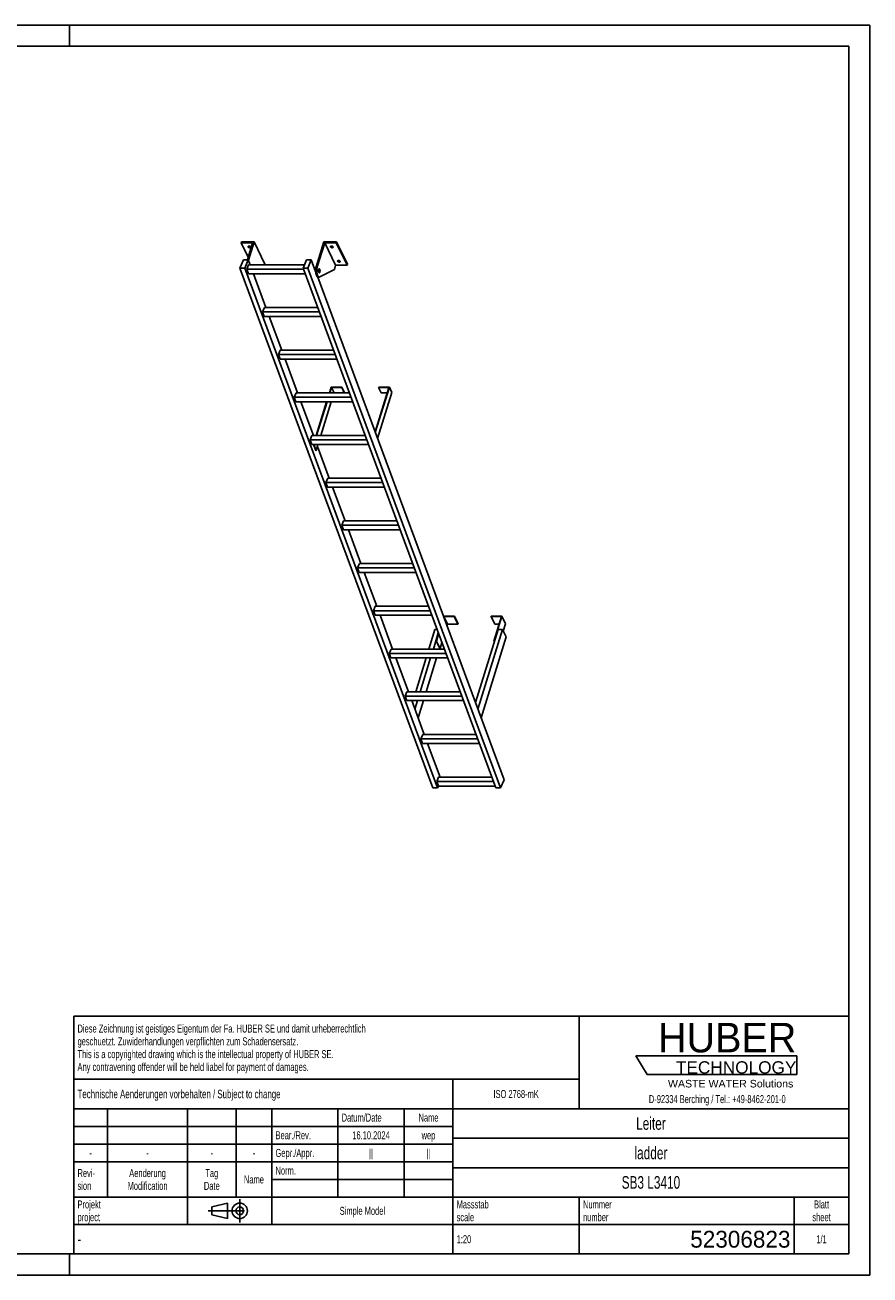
# Model space of a CAD drawing. Header units: millimetres. Extents: x 0 to 8400, y 0 to 5940.
# Tile 2 of 2: x 4388 to 8400, y 0 to 5940. Entities that reach past the tile are written whole.
import ezdxf

# ---------------------------------------------------------------- set-up
doc = ezdxf.new("R2010")
doc.units = ezdxf.units.MM
doc.header["$LTSCALE"] = 462
doc.linetypes.add('CENTER', pattern=[0.6, 0.375, -0.075, 0.075, -0.075])
doc.layers.get('0').update_dxf_attribs({"linetype": 'CONTINUOUS'})
doc.layers.add('005_AXIS', color=7, linetype='CONTINUOUS')
doc.layers.add('HUBER_Logo_BL1', color=7, linetype='CONTINUOUS')
doc.styles.get("Standard").update_dxf_attribs({"font": 'txt', "width": 0.7})
doc.styles.add('TEXTSTYLE_2', font='txt')
doc.styles.add('TEXTSTYLE_3', font='arial.ttf')
doc.styles.add('TEXTSTYLE_5', font='txt', dxfattribs={"width": 0.8})
doc.styles.add('TEXTSTYLE_6', font='txt')

# ---------------------------------------------------------------- blocks, each defined once
blk = doc.blocks.new('HUBER_LOGO_BL1', base_point=(7675, 1007.5))
at = {"layer": 'HUBER_Logo_BL1', "color": 5, "linetype": 'Continuous'}
for p, q in [((8052.9, 1042), (7287.9, 1042)), ((7287.9, 1042), (7341.9, 952)), ((8052.9, 1042), (8052.9, 952)), ((7341.9, 952), (8052.9, 952))]:
    blk.add_line(p, q, dxfattribs=at)
at = {"layer": 'HUBER_Logo_BL1', "color": 2, "linetype": 'Continuous', "attachment_point": 3, "line_spacing_factor": 0.78}
for s, insert, char_height, width, style in [('HUBER\\P\\fArial;\\H58.5;TECHNOLOGY ', (8050.7, 1198.2), 140.4, 775.343, 'TEXTSTYLE_2'), ('WASTE WATER Solutions', (8036, 927.2), 36, 594.067, 'TEXTSTYLE_3')]:
    blk.add_mtext(s, dxfattribs=dict(at, insert=insert, char_height=char_height, width=width, style=style))
at = {"layer": 'HUBER_Logo_BL1', "color": 2, "linetype": 'Continuous', "insert": (7675, 854.8), "char_height": 38, "width": 1621.786, "attachment_point": 2, "line_spacing_factor": 0.96}
blk.add_mtext('D-92334 Berching / Tel.: +49-8462-201-0', dxfattribs=at)
blk = doc.blocks.new('PROJEKTIONSMETHODE_1_BL2', base_point=(5360, 305))
at = {"color": 2, "linetype": 'CENTER'}
for p, q in [((5407.7, 360), (5407.7, 250)), ((5257.3, 305), (5462.7, 305))]:
    blk.add_line(p, q, dxfattribs=at)
at = {"color": 2, "linetype": 'Continuous'}
for p, q in [((5275.7, 323.3), (5349, 341.7)), ((5275.7, 286.7), (5275.7, 323.3)), ((5349, 268.3), (5349, 341.7)), ((5275.7, 286.7), (5349, 268.3))]:
    blk.add_line(p, q, dxfattribs=at)
for radius in [36.7, 18.3]:
    blk.add_circle((5407.7, 305), radius, dxfattribs=at)
blk = doc.blocks.new('*T12')
at = {"color": 3, "linetype": 'Continuous'}
for p, q in [((0, 0), (3680, 0)), ((0, 0), (0, -1130)), ((2400, 0), (2400, -440)), ((3680, 0), (3680, -1130)), ((0, -300), (2400, -300)), ((1800, -300), (1800, -1130)), ((0, -440), (3680, -440)), ((160, -440), (160, -860)), ((540, -440), (540, -990)), ((770, -440), (770, -860)), ((940, -440), (940, -990)), ((1254, -440), (1254, -860)), ((1568, -440), (1568, -860)), ((0, -524), (1800, -524)), ((1800, -580), (3680, -580)), ((0, -608), (1800, -608)), ((0, -692), (1800, -692)), ((1800, -720), (3680, -720)), ((940, -776), (1800, -776)), ((0, -860), (3680, -860)), ((2400, -860), (2400, -1130)), ((3420, -860), (3420, -1130)), ((0, -990), (3680, -990)), ((0, -1130), (3680, -1130))]:
    blk.add_line(p, q, dxfattribs=at)
at = {"color": 2, "linetype": 'Continuous', "line_spacing_factor": 0.96}
for s, insert, char_height, width, attachment_point in [('Diese Zeichnung ist geistiges Eigentum der Fa. HUBER SE und damit urheberrechtlich \\Pgeschuetzt. Zuwiderhandlungen verpflichten zum Schadensersatz.\\PThis is a copyrighted drawing which is the intellectual property of HUBER SE.\\PAny contravening offender will be held liabel for payment of damages.', (17.5, -39.8), 38, 4429.714, 1), ('Technische Aenderungen vorbehalten / Subject to change', (17.5, -350), 40, 3049.524, 1), ('ISO 2768-mK', (2100, -351), 38, 665.905, 2), ('Datum/Date', (1271.5, -463), 38, 584.476, 1), ('Name', (1684, -463), 38, 253.333, 2), ('Leiter', (2740, -480), 60, 480, 2), ('Bear./Rev.', (957.5, -547), 38, 544.667, 1), ('16.10.2024', (1411, -547), 38, 546.476, 2), ('wep', (1684, -547), 38, 199.048, 2), ('-', (80, -631), 38, 68.762, 2), ('-', (350, -631), 38, 68.762, 2), ('-', (655, -631), 38, 68.762, 2), ('-', (855, -631), 38, 68.762, 2), ('Gepr./Appr.', (957.5, -631), 38, 598.952, 1), ('||', (1411, -631), 38, 101.333, 2), ('||', (1684, -631), 38, 101.333, 2), ('ladder', (2740, -620), 60, 502.857, 2), ('Revi-\\Psion', (17.5, -726.6), 38, 276.857, 1), ('Aenderung\\PModification', (350, -726.6), 38, 606.19, 2), ('Tag\\PDate', (655, -726.6), 38, 235.238, 2), ('Name', (855, -757), 38, 253.333, 2), ('Norm. ', (957.5, -715), 38, 351.048, 1), ('SB3 L3410', (2740, -760), 60, 811.429, 2), ('Projekt\\Pproject', (17.5, -875.6), 38, 367.333, 1), ('Massstab\\Pscale', (1817.5, -875.6), 38, 448.762, 1), ('Nummer\\Pnumber', (2417.5, -875.6), 38, 372.762, 1), ('Blatt\\Psheet', (3550, -875.6), 38, 275.048, 2), ('Simple Model', (1370, -906), 38, 656.857, 2), ('1:20', (1817.5, -1041), 38, 204.476, 1), ('1/1', (3550, -1041), 38, 159.238, 2)]:
    blk.add_mtext(s, dxfattribs=dict(at, insert=insert, char_height=char_height, width=width, attachment_point=attachment_point))
for s, insert, char_height, width, attachment_point, style in [('-', (17.5, -1035), 50, 36.667, 1, 'TEXTSTYLE_5'), ('52306823', (3402.5, -1020), 80, 1173.333, 3, 'TEXTSTYLE_6')]:
    blk.add_mtext(s, dxfattribs=dict(at, insert=insert, char_height=char_height, width=width, attachment_point=attachment_point, style=style))

msp = doc.modelspace()

# ---------------------------------------------------------------- linework, layer by layer
at = {"color": 7, "linetype": 'Continuous'}
for p, q in [((0, 5940), (8400, 5940)), ((8400, 0), (8400, 5940)), ((5468.537, 4904.254), (5414.194, 4904.254)), ((5468.537, 4904.254), (5443.853, 4824.38)), ((5448.763, 4822.383), (5475.515, 4908.954)), ((5770.545, 4790.672), (5807.097, 4908.954)), ((5811.171, 4904.254), (5776.072, 4790.672)), ((5863.028, 4798.581), (5811.171, 4904.254)), ((5865.514, 4904.254), (5811.171, 4904.254)), ((5408.914, 4785.096), (5424.997, 4824.38)), ((5424.997, 4824.38), (5448.023, 4824.38)), ((5448.023, 4824.38), (5431.94, 4785.096)), ((5708.258, 4785.096), (5724.342, 4824.38)), ((5724.342, 4824.38), (5747.368, 4824.38)), ((5747.368, 4824.38), (5731.285, 4785.096)), ((5768.105, 4768.394), (5747.368, 4824.38)), ((6324.103, 2314.283), (5408.914, 4785.096)), ((5431.94, 4785.096), (5408.914, 4785.096)), ((6347.13, 2314.283), (5431.94, 4785.096)), ((5441.117, 4779.908), (5449.582, 4800.584)), ((5449.168, 4758.171), (5441.117, 4779.908)), ((5710.18, 4779.908), (5441.117, 4779.908)), ((5449.168, 4758.171), (5718.231, 4758.171)), ((5714.599, 4800.584), (5449.582, 4800.584)), ((5480.45, 4758.171), (5473.819, 4754.736)), ((5527.372, 4803.281), (5526.539, 4800.584)), ((6623.448, 2314.283), (5708.258, 4785.096)), ((5731.285, 4785.096), (5708.258, 4785.096)), ((6646.475, 2314.283), (5731.285, 4785.096)), ((5856.827, 4778.515), (5787.533, 4742.616)), ((5863.028, 4798.581), (5856.827, 4778.515)), ((5863.028, 4798.581), (5917.371, 4798.581)), ((6662.558, 2353.567), (5777.706, 4742.474)), ((5779.697, 4742.024), (5785.223, 4742.024)), ((5516.265, 4577.026), (5524.729, 4597.702)), ((5524.316, 4555.289), (5516.265, 4577.026)), ((5785.327, 4577.026), (5516.265, 4577.026)), ((5777.669, 4597.702), (5524.729, 4597.702)), ((5524.316, 4555.289), (5793.379, 4555.289)), ((5591.412, 4374.144), (5599.877, 4394.82)), ((5860.475, 4374.144), (5591.412, 4374.144)), ((5599.464, 4352.407), (5591.412, 4374.144)), ((5599.464, 4352.407), (5868.526, 4352.407)), ((5852.817, 4394.82), (5599.877, 4394.82)), ((5843.042, 4217.522), (5835.136, 4191.938)), ((5841.684, 4219.088), (5892.343, 4219.088)), ((5843.042, 4217.522), (5891.859, 4217.522)), ((5855.244, 4192.657), (5843.042, 4217.522)), ((5892.343, 4219.088), (5891.859, 4217.522)), ((5891.859, 4217.522), (5904.06, 4192.657)), ((5892.343, 4219.088), (5904.544, 4194.224)), ((6115.676, 4217.522), (6050.395, 4006.272)), ((6067.344, 4219.088), (6066.86, 4217.522)), ((6079.062, 4192.657), (6066.86, 4217.522)), ((6066.86, 4217.522), (6115.676, 4217.522)), ((6067.344, 4219.088), (6118.003, 4219.088)), ((5675.025, 4191.938), (5666.56, 4171.262)), ((5935.622, 4171.262), (5666.56, 4171.262)), ((5674.611, 4149.525), (5666.56, 4171.262)), ((5927.964, 4191.938), (5675.025, 4191.938)), ((5855.022, 4191.938), (5855.244, 4192.657)), ((5904.06, 4192.657), (5855.244, 4192.657)), ((5904.544, 4194.224), (5904.06, 4192.657)), ((6107.993, 4192.657), (6079.062, 4192.657)), ((5674.611, 4149.525), (5943.674, 4149.525)), ((5822.03, 4149.525), (5772.441, 3989.056)), ((5792.326, 3989.056), (5841.915, 4149.525)), ((5750.172, 3989.056), (5741.707, 3968.38)), ((6003.112, 3989.056), (5750.172, 3989.056)), ((5749.759, 3946.643), (5741.707, 3968.38)), ((6010.77, 3968.38), (5741.707, 3968.38)), ((5749.759, 3946.643), (6018.822, 3946.643)), ((5770.324, 3917.858), (5779.22, 3946.643)), ((5825.32, 3786.174), (5816.855, 3765.498)), ((5824.906, 3743.761), (5816.855, 3765.498)), ((6085.918, 3765.498), (5816.855, 3765.498)), ((5824.906, 3743.761), (6093.969, 3743.761)), ((6078.259, 3786.174), (5825.32, 3786.174)), ((5900.467, 3583.292), (5892.002, 3562.616)), ((6153.407, 3583.292), (5900.467, 3583.292)), ((5900.054, 3540.879), (5892.002, 3562.616)), ((6161.065, 3562.616), (5892.002, 3562.616)), ((5900.054, 3540.879), (6169.117, 3540.879)), ((5975.615, 3380.41), (5967.15, 3359.734)), ((5975.201, 3337.997), (5967.15, 3359.734)), ((6236.213, 3359.734), (5967.15, 3359.734)), ((5975.201, 3337.997), (6244.264, 3337.997)), ((6228.554, 3380.41), (5975.615, 3380.41)), ((6050.762, 3177.528), (6042.297, 3156.852)), ((6311.36, 3156.852), (6042.297, 3156.852)), ((6050.349, 3135.115), (6042.297, 3156.852)), ((6303.702, 3177.528), (6050.762, 3177.528)), ((6050.349, 3135.115), (6319.412, 3135.115)), ((6376.003, 3130.261), (6375.488, 3128.594)), ((6426.661, 3130.261), (6376.003, 3130.261)), ((6376.492, 3125.882), (6377.361, 3128.694)), ((6377.361, 3128.694), (6394.748, 3093.263)), ((6377.361, 3128.694), (6426.177, 3128.694)), ((6391.94, 3084.175), (6394.748, 3093.263)), ((6394.748, 3093.263), (6443.565, 3093.263)), ((6426.177, 3128.694), (6426.661, 3130.261)), ((6426.177, 3128.694), (6443.565, 3093.263)), ((6426.661, 3130.261), (6444.049, 3094.829)), ((6443.565, 3093.263), (6444.049, 3094.829)), ((6601.663, 3130.261), (6601.179, 3128.694)), ((6601.179, 3128.694), (6618.566, 3093.263)), ((6601.179, 3128.694), (6649.995, 3128.694)), ((6652.321, 3130.261), (6601.663, 3130.261)), ((6649.995, 3128.694), (6614.169, 3012.762)), ((6616.011, 3012.762), (6652.321, 3130.261)), ((6618.566, 3093.263), (6639.046, 3093.263)), ((6652.321, 3130.261), (6669.709, 3094.829)), ((6658.885, 3059.803), (6669.709, 3094.829)), ((6351.081, 3049.614), (6339.693, 3012.762)), ((6341.535, 3012.762), (6352.086, 3046.903)), ((6633.877, 3067.595), (6526.63, 2720.543)), ((6655.062, 3067.595), (6538.179, 2689.363)), ((6553.627, 2647.656), (6672.449, 3032.163)), ((6655.062, 3067.595), (6633.877, 3067.595)), ((6672.449, 3032.163), (6655.062, 3067.595)), ((6125.91, 2974.646), (6117.445, 2953.97)), ((6378.849, 2974.646), (6125.91, 2974.646)), ((6339.693, 3012.762), (6357.081, 2977.33)), ((6339.693, 3012.762), (6341.535, 3012.762)), ((6341.535, 3012.762), (6358.923, 2977.33)), ((6357.081, 2977.33), (6358.923, 2977.33)), ((6358.923, 2977.33), (6367.534, 3005.196)), ((6614.169, 3012.762), (6615.865, 3009.307)), ((6614.169, 3012.762), (6616.011, 3012.762)), ((6616.011, 3012.762), (6616.577, 3011.61)), ((6386.508, 2953.97), (6117.445, 2953.97)), ((6125.496, 2932.233), (6117.445, 2953.97)), ((6125.496, 2932.233), (6394.559, 2932.233)), ((6201.057, 2771.764), (6192.592, 2751.088)), ((6461.655, 2751.088), (6192.592, 2751.088)), ((6200.644, 2729.351), (6192.592, 2751.088)), ((6453.997, 2771.764), (6201.057, 2771.764)), ((6200.644, 2729.351), (6469.707, 2729.351)), ((6276.205, 2568.882), (6267.74, 2548.206)), ((6529.145, 2568.882), (6276.205, 2568.882)), ((6536.803, 2548.206), (6267.74, 2548.206)), ((6275.792, 2526.469), (6267.74, 2548.206)), ((6275.792, 2526.469), (6544.854, 2526.469)), ((6351.352, 2366), (6342.888, 2345.324)), ((6611.95, 2345.324), (6342.888, 2345.324)), ((6350.939, 2323.587), (6342.888, 2345.324)), ((6350.939, 2323.587), (6347.13, 2314.283)), ((6350.939, 2323.587), (6620.002, 2323.587)), ((6604.292, 2366), (6351.352, 2366)), ((6662.558, 2353.567), (6646.475, 2314.283)), ((6347.13, 2314.283), (6324.103, 2314.283)), ((6646.475, 2314.283), (6623.448, 2314.283)), ((0, 0), (8400, 0))]:
    msp.add_line(p, q, dxfattribs=at)
at = {"color": 3, "linetype": 'Continuous'}
for p, q in [((8400, 5940), (0, 5940)), ((4600, 5940), (4600, 5840)), ((8400, 5940), (8400, 0)), ((4600, 0), (4600, 100)), ((8400, 0), (0, 0))]:
    msp.add_line(p, q, dxfattribs=at)
at = {"color": 5, "linetype": 'Continuous'}
for p, q in [((8300, 5840), (100, 5840)), ((8300, 100), (8300, 5840)), ((100, 100), (8300, 100))]:
    msp.add_line(p, q, dxfattribs=at)
at = {"color": 9, "linetype": 'Continuous'}
msp.add_line((5770.545, 4790.672), (5776.072, 4790.672), dxfattribs=at)
at = {"color": 7, "linetype": 'Continuous'}
for points, knots in [([(5770.545, 4790.672), (5769.816, 4788.311), (5768.701, 4783.222), (5767.934, 4775.263), (5768.026, 4767.055), (5768.969, 4759.227), (5770.457, 4753.255), (5772.069, 4749.171), (5773.373, 4746.683), (5774.801, 4744.677), (5776.339, 4743.186), (5777.976, 4742.246), (5779.144, 4742.024), (5779.697, 4742.024)], [0, 0, 0, 0, 0.13939916, 0.29280569, 0.45031518, 0.6015399, 0.73684016, 0.79611185, 0.84888332, 0.89492093, 0.93453062, 0.96882596, 1, 1, 1, 1]), ([(5776.072, 4790.672), (5775.342, 4788.311), (5774.227, 4783.222), (5773.461, 4775.263), (5773.552, 4767.055), (5774.496, 4759.227), (5775.983, 4753.255), (5777.596, 4749.171), (5778.899, 4746.683), (5780.328, 4744.677), (5781.865, 4743.186), (5783.502, 4742.246), (5784.67, 4742.024), (5785.223, 4742.024)], [0, 0, 0, 0, 0.13939916, 0.29280569, 0.45031518, 0.6015399, 0.73684016, 0.79611185, 0.84888332, 0.89492093, 0.93453062, 0.96882596, 1, 1, 1, 1]), ([(5785.223, 4742.024), (5785.417, 4742.024), (5786.217, 4742.074), (5786.996, 4742.338), (5787.533, 4742.616)], [0, 0, 0, 0, 0.24280272, 1, 1, 1, 1])]:
    msp.add_open_spline(points, degree=3, knots=knots, dxfattribs=at)
at = {"layer": '005_AXIS', "color": 7, "linetype": 'Continuous'}
for p, q in [((5415.646, 4908.954), (5414.194, 4904.254)), ((5414.194, 4904.254), (5447.539, 4836.305)), ((5475.515, 4908.954), (5415.646, 4908.954)), ((5527.372, 4803.281), (5475.515, 4908.954)), ((5866.966, 4908.954), (5807.097, 4908.954)), ((5866.966, 4908.954), (5865.514, 4904.254)), ((5917.371, 4798.581), (5865.514, 4904.254)), ((5918.823, 4803.281), (5866.966, 4908.954)), ((5456.837, 4800.584), (5448.023, 4824.38)), ((5531.985, 4597.702), (5472.547, 4758.171)), ((5768.391, 4779.524), (5763.983, 4779.524)), ((5785.223, 4779.524), (5783.118, 4779.524)), ((5785.223, 4764.524), (5783.12, 4764.524)), ((5918.823, 4803.281), (5917.371, 4798.581)), ((5607.132, 4394.82), (5547.695, 4555.289)), ((5682.28, 4191.938), (5622.842, 4352.407)), ((5841.684, 4219.088), (5833.294, 4191.938)), ((6118.003, 4219.088), (6051.4, 4003.561)), ((6130.204, 4194.224), (6118.003, 4219.088)), ((6062.241, 3974.293), (6130.204, 4194.224)), ((5757.428, 3989.056), (5697.99, 4149.525)), ((5820.188, 4149.525), (5770.599, 3989.056)), ((5757.82, 3946.643), (5768.482, 3917.858)), ((5759.662, 3946.643), (5770.324, 3917.858)), ((5832.575, 3786.174), (5776.453, 3937.69)), ((5768.482, 3917.858), (5770.324, 3917.858)), ((5907.723, 3583.292), (5848.285, 3743.761)), ((5982.87, 3380.41), (5923.432, 3540.879)), ((6058.018, 3177.528), (5998.58, 3337.997)), ((6133.165, 2974.646), (6073.728, 3135.115)), ((6334.532, 3067.595), (6305.809, 2974.646)), ((6350.579, 3050.97), (6326.993, 2974.646)), ((6334.532, 3067.595), (6344.421, 3067.595)), ((6355.33, 2974.646), (6356.515, 2978.482)), ((6208.313, 2771.764), (6148.875, 2932.233)), ((6292.702, 2932.233), (6243.114, 2771.764)), ((6313.887, 2932.233), (6264.298, 2771.764)), ((6292.635, 2771.764), (6342.223, 2932.233)), ((6283.46, 2568.882), (6224.023, 2729.351)), ((6230.007, 2729.351), (6227.285, 2720.543)), ((6251.191, 2729.351), (6238.834, 2689.363)), ((6254.282, 2647.656), (6279.528, 2729.351)), ((6358.608, 2366), (6299.17, 2526.469))]:
    msp.add_line(p, q, dxfattribs=at)
for points, knots in [([(5447.293, 4885.606), (5447.141, 4885.916), (5446.928, 4886.551), (5446.978, 4887.228), (5447.069, 4887.525)], [0, 0, 0, 0, 0.52598929, 1, 1, 1, 1]), ([(5447.069, 4887.525), (5447.193, 4887.926), (5447.75, 4888.718), (5449.127, 4889.418), (5450.883, 4889.71), (5452.873, 4889.583), (5454.901, 4889.056), (5456.767, 4888.179), (5458.283, 4887.044), (5459.027, 4886.094), (5459.267, 4885.606)], [0, 0, 0, 0, 0.08792801, 0.1915084, 0.31584215, 0.45699794, 0.60613596, 0.75253436, 0.88609215, 1, 1, 1, 1]), ([(5459.49, 4883.687), (5459.366, 4883.286), (5458.809, 4882.494), (5457.433, 4881.794), (5455.676, 4881.503), (5453.687, 4881.629), (5451.658, 4882.156), (5449.792, 4883.033), (5448.277, 4884.168), (5447.532, 4885.118), (5447.293, 4885.606)], [0, 0, 0, 0, 0.08792801, 0.1915084, 0.31584215, 0.45699794, 0.60613596, 0.75253436, 0.88609215, 1, 1, 1, 1]), ([(5458.662, 4886.515), (5457.896, 4886.298), (5456.172, 4886.171), (5453.603, 4886.651), (5451.211, 4887.704), (5449.859, 4888.781), (5449.349, 4889.392)], [0, 0, 0, 0, 0.23498903, 0.49999164, 0.7649988, 1, 1, 1, 1]), ([(5459.267, 4885.606), (5459.419, 4885.296), (5459.631, 4884.661), (5459.582, 4883.984), (5459.49, 4883.687)], [0, 0, 0, 0, 0.52598929, 1, 1, 1, 1]), ([(5838.744, 4885.606), (5838.592, 4885.916), (5838.379, 4886.551), (5838.429, 4887.228), (5838.52, 4887.525)], [0, 0, 0, 0, 0.52598929, 1, 1, 1, 1]), ([(5838.52, 4887.525), (5838.644, 4887.926), (5839.201, 4888.718), (5840.578, 4889.418), (5842.334, 4889.71), (5844.324, 4889.583), (5846.352, 4889.056), (5848.218, 4888.179), (5849.734, 4887.044), (5850.478, 4886.094), (5850.718, 4885.606)], [0, 0, 0, 0, 0.08792801, 0.1915084, 0.31584215, 0.45699794, 0.60613596, 0.75253436, 0.88609215, 1, 1, 1, 1]), ([(5850.941, 4883.687), (5850.817, 4883.286), (5850.26, 4882.494), (5848.884, 4881.794), (5847.127, 4881.503), (5845.138, 4881.629), (5843.109, 4882.156), (5841.243, 4883.033), (5839.727, 4884.168), (5838.983, 4885.118), (5838.744, 4885.606)], [0, 0, 0, 0, 0.08792801, 0.1915084, 0.31584215, 0.45699794, 0.60613596, 0.75253436, 0.88609215, 1, 1, 1, 1]), ([(5850.113, 4886.515), (5849.347, 4886.298), (5847.623, 4886.171), (5845.054, 4886.651), (5842.662, 4887.704), (5841.31, 4888.781), (5840.8, 4889.392)], [0, 0, 0, 0, 0.23498903, 0.49999164, 0.7649988, 1, 1, 1, 1]), ([(5850.718, 4885.606), (5850.87, 4885.296), (5851.082, 4884.661), (5851.033, 4883.984), (5850.941, 4883.687)], [0, 0, 0, 0, 0.52598929, 1, 1, 1, 1]), ([(5872.298, 4817.229), (5872.146, 4817.539), (5871.933, 4818.174), (5871.983, 4818.851), (5872.075, 4819.148)], [0, 0, 0, 0, 0.52598929, 1, 1, 1, 1]), ([(5872.075, 4819.148), (5872.199, 4819.549), (5872.756, 4820.341), (5874.132, 4821.041), (5875.889, 4821.333), (5877.878, 4821.206), (5879.907, 4820.679), (5881.773, 4819.802), (5883.288, 4818.667), (5884.033, 4817.717), (5884.272, 4817.229)], [0, 0, 0, 0, 0.08792801, 0.1915084, 0.31584215, 0.45699794, 0.60613596, 0.75253436, 0.88609215, 1, 1, 1, 1]), ([(5884.495, 4815.31), (5884.372, 4814.909), (5883.815, 4814.117), (5882.438, 4813.417), (5880.682, 4813.125), (5878.692, 4813.252), (5876.664, 4813.779), (5874.797, 4814.656), (5873.282, 4815.791), (5872.538, 4816.741), (5872.298, 4817.229)], [0, 0, 0, 0, 0.08792801, 0.1915084, 0.31584215, 0.45699794, 0.60613596, 0.75253436, 0.88609215, 1, 1, 1, 1]), ([(5883.667, 4818.138), (5882.901, 4817.921), (5881.177, 4817.794), (5878.609, 4818.274), (5876.217, 4819.326), (5874.865, 4820.404), (5874.354, 4821.015)], [0, 0, 0, 0, 0.23498903, 0.49999164, 0.7649988, 1, 1, 1, 1]), ([(5884.272, 4817.229), (5884.424, 4816.919), (5884.637, 4816.284), (5884.587, 4815.607), (5884.495, 4815.31)], [0, 0, 0, 0, 0.52598929, 1, 1, 1, 1]), ([(5785.223, 4781.274), (5785.035, 4781.274), (5784.633, 4781.188), (5784.08, 4780.834), (5783.566, 4780.279), (5782.896, 4779.215), (5782.242, 4777.457), (5781.754, 4774.996), (5781.567, 4772.263), (5781.7, 4769.509), (5782.138, 4766.985), (5782.658, 4765.443), (5782.984, 4764.778)], [0, 0, 0, 0, 0.03139335, 0.06653601, 0.10789212, 0.15653911, 0.27536242, 0.41788483, 0.57383791, 0.73088448, 0.87653102, 1, 1, 1, 1]), ([(5785.223, 4779.524), (5785.07, 4779.524), (5784.744, 4779.455), (5784.296, 4779.167), (5783.88, 4778.717), (5783.336, 4777.855), (5782.806, 4776.429), (5782.41, 4774.434), (5782.259, 4772.218), (5782.366, 4769.984), (5782.722, 4767.938), (5783.143, 4766.688), (5783.407, 4766.149)], [0, 0, 0, 0, 0.03139335, 0.06653605, 0.10789216, 0.1565391, 0.27536243, 0.41788486, 0.57383792, 0.73088446, 0.87653101, 1, 1, 1, 1]), ([(5782.984, 4764.778), (5783.13, 4764.48), (5783.433, 4763.947), (5783.98, 4763.296), (5784.576, 4762.877), (5785.018, 4762.774), (5785.223, 4762.774)], [0, 0, 0, 0, 0.31594817, 0.58208431, 0.8045575, 1, 1, 1, 1]), ([(5783.407, 4766.149), (5783.526, 4765.907), (5783.772, 4765.475), (5784.215, 4764.947), (5784.699, 4764.607), (5785.057, 4764.524), (5785.223, 4764.524)], [0, 0, 0, 0, 0.31594886, 0.58208429, 0.80455743, 1, 1, 1, 1]), ([(5787.462, 4779.269), (5787.316, 4779.567), (5787.013, 4780.1), (5786.466, 4780.751), (5785.87, 4781.171), (5785.428, 4781.274), (5785.223, 4781.274)], [0, 0, 0, 0, 0.31594817, 0.58208431, 0.8045575, 1, 1, 1, 1]), ([(5787.038, 4777.899), (5786.92, 4778.14), (5786.674, 4778.572), (5786.231, 4779.1), (5785.747, 4779.44), (5785.389, 4779.524), (5785.223, 4779.524)], [0, 0, 0, 0, 0.31594886, 0.58208429, 0.80455743, 1, 1, 1, 1]), ([(5785.223, 4762.774), (5785.411, 4762.774), (5785.813, 4762.859), (5786.366, 4763.213), (5786.879, 4763.769), (5787.55, 4764.832), (5788.204, 4766.59), (5788.692, 4769.051), (5788.879, 4771.784), (5788.746, 4774.539), (5788.308, 4777.063), (5787.788, 4778.605), (5787.462, 4779.269)], [0, 0, 0, 0, 0.03139335, 0.06653601, 0.10789212, 0.15653911, 0.27536242, 0.41788483, 0.57383791, 0.73088448, 0.87653102, 1, 1, 1, 1]), ([(5785.223, 4764.524), (5785.376, 4764.524), (5785.701, 4764.593), (5786.15, 4764.88), (5786.566, 4765.33), (5787.11, 4766.193), (5787.64, 4767.618), (5788.035, 4769.614), (5788.187, 4771.83), (5788.079, 4774.063), (5787.724, 4776.109), (5787.303, 4777.36), (5787.038, 4777.899)], [0, 0, 0, 0, 0.03139335, 0.06653605, 0.10789216, 0.1565391, 0.27536243, 0.41788486, 0.57383792, 0.73088446, 0.87653101, 1, 1, 1, 1])]:
    msp.add_open_spline(points, degree=3, knots=knots, dxfattribs=at)

# ---------------------------------------------------------------- block references
msp.add_blockref('*T12', (4620, 1230))
at = {"color": 2, "linetype": 'Continuous'}
msp.add_blockref('PROJEKTIONSMETHODE_1_BL2', (5360, 305), dxfattribs=at)
at = {"layer": 'HUBER_Logo_BL1'}
msp.add_blockref('HUBER_LOGO_BL1', (7674.994, 1007.484), dxfattribs=at)

doc.saveas('drawing.dxf')
